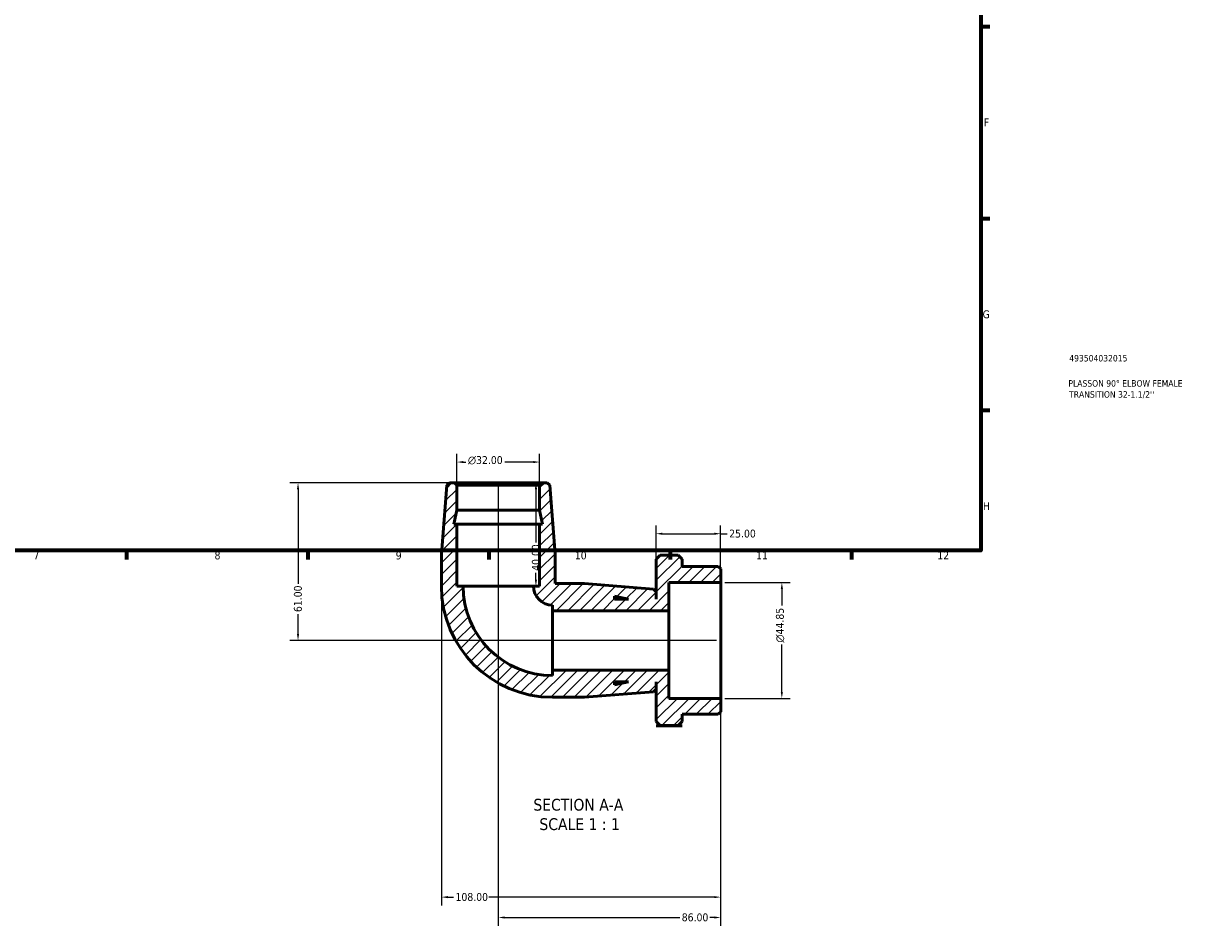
# Model space of a CAD drawing. Header units: millimetres. Extents: x 0 to 901, y -125 to 601.
# Tile 3 of 4: x 451 to 901, y -125 to 224. Entities that reach past the tile are written whole.
import ezdxf

# ---------------------------------------------------------------- set-up
doc = ezdxf.new("R2010")
doc.units = ezdxf.units.MM
for name, color, linetype, lineweight in [('Border (ANSI)', 7, 'Continuous', 70), ('Dimension (ANSI)', 7, 'Continuous', 25), ('Hatch (ANSI)', 7, 'Continuous', 18), ('Symbol (ANSI)', 7, 'Continuous', 25), ('Title (ISO)', 7, 'Continuous', 50), ('Visible (ANSI)', 7, 'Continuous', 50)]:
    doc.layers.add(name, color=color, linetype=linetype, lineweight=lineweight)
doc.styles.add('Label Text (ANSI)', font='tahoma.ttf')
doc.styles.add('Note Text (ANSI)', font='tahoma.ttf')
doc.styles.add('Note Text (ISO)', font='tahoma.ttf')
doc.dimstyles.new('Default - mm (ANSI)', dxfattribs={"dimtxt": 3.048, "dimasz": 2.5, "dimexe": 3.175, "dimexo": 1.6002, "dimgap": 0.8, "dimtad": 0, "dimtoh": 1, "dimrnd": 1e-08, "dimzin": 4, "dimdsep": 46, "dimtxsty": 'Note Text (ANSI)', "dimcen": 0.09, "dimdle": 10, "dimclrd": 256, "dimclre": 256, "dimclrt": 256, "dimadec": 1, "dimazin": 1, "dimtfac": 1, "dimtofl": 0, "dimtmove": 0, "dimatfit": 3, "dimfxl": 1, "dimtolj": 1, "dimtzin": 4, "dimlwd": -1, "dimlwe": -1, "dimarcsym": 0})

# ---------------------------------------------------------------- blocks, each defined once
blk = doc.blocks.new('Borders Default Border')
at = {"layer": 'Border (ANSI)'}
for p, q in [((821, 222.75), (824.45, 222.75)), ((821, 148.5), (824.45, 148.5)), ((821, 74.25), (824.45, 74.25)), ((490.58, 20), (490.58, 16.55)), ((560.67, 20), (560.67, 16.55)), ((630.75, 20), (630.75, 16.55)), ((700.83, 20), (700.83, 16.55)), ((770.92, 20), (770.92, 16.55))]:
    blk.add_line(p, q, dxfattribs=at)
at = {"layer": 'Border (ANSI)', "flags": 128}
blk.add_lwpolyline([(20, 20), (20, 574), (821, 574), (821, 20), (20, 20)], dxfattribs=at)
at = {"layer": 'Border (ANSI)', "color": 230, "true_color": 0xff0080, "attachment_point": 7, "style": 'Note Text (ANSI)'}
for s, insert, char_height in [('F', (822.14, 184.1), 3.05), ('G', (821.66, 109.79), 3.05), ('H', (821.81, 35.6), 3.05), ('7', (454.6, 16.55), 3.05), ('8', (524.63, 16.48), 3.05), ('9', (594.7, 16.49), 3.05), ('10', (663.96, 16.49), 3.048), ('11', (734.04, 16.55), 3.048), ('12', (804.13, 16.55), 3.048)]:
    blk.add_mtext(s, dxfattribs=dict(at, insert=insert, char_height=char_height))
blk = doc.blocks.new('Title Blocks ISO')
at = {"layer": 'Title (ISO)', "color": 232, "true_color": 0xca0064, "style": 'Note Text (ISO)'}
for tag, p in [('PART_NUMBER_001', (34.16, 73.13)), ('DESCRIPTION_001', (33.84, 63.4)), ('DESCRIPTION_002', (34.09, 59.12))]:
    blk.add_attdef(tag, p, '', height=2.5, dxfattribs=at)
blk = doc.blocks.new('*D7')
at = {"layer": 'Defpoints', "color": 0, "transparency": 16777216}
for p in [(617.4, 46.19), (556.92, -14.81), (720.36, -14.81)]:
    blk.add_point(p, dxfattribs=at)
at = {"layer": 'Dimension (ANSI)', "transparency": 16777216}
for p, q in [((615.8, 46.19), (553.74, 46.19)), ((556.92, 43.69), (556.92, 7.03)), ((556.92, -12.31), (556.92, -4.65)), ((718.76, -14.81), (553.74, -14.81))]:
    blk.add_line(p, q, dxfattribs=at)
for points in [[(556.5, 43.69), (557.33, 43.69), (556.92, 46.19)], [(556.5, -12.31), (557.33, -12.31), (556.92, -14.81)]]:
    blk.add_solid(points, dxfattribs=at)
at = {"layer": 'Dimension (ANSI)', "color": 230, "true_color": 0xff0080, "transparency": 16777216, "insert": (555.33, -3.85), "char_height": 3.048, "attachment_point": 1, "rotation": 90, "style": 'Note Text (ANSI)'}
blk.add_mtext('\\A1;61.00', dxfattribs=at)
blk = doc.blocks.new('*D8')
at = {"layer": 'Defpoints', "color": 0, "transparency": 16777216}
for p in [(634.36, 46.19), (720.36, -37.23), (720.36, -122.02)]:
    blk.add_point(p, dxfattribs=at)
at = {"layer": 'Dimension (ANSI)', "transparency": 16777216}
for p, q in [((634.36, 44.59), (634.36, -125.2)), ((720.36, -38.83), (720.36, -125.2)), ((636.86, -122.02), (704.51, -122.02)), ((717.86, -122.02), (716.21, -122.02))]:
    blk.add_line(p, q, dxfattribs=at)
for points in [[(636.86, -121.6), (636.86, -122.44), (634.36, -122.02)], [(717.86, -121.6), (717.86, -122.44), (720.36, -122.02)]]:
    blk.add_solid(points, dxfattribs=at)
at = {"layer": 'Dimension (ANSI)', "color": 230, "true_color": 0xff0080, "transparency": 16777216, "insert": (705.31, -120.43), "char_height": 3.048, "attachment_point": 1, "style": 'Note Text (ANSI)'}
blk.add_mtext('\\A1;86.00', dxfattribs=at)
blk = doc.blocks.new('*D9')
at = {"layer": 'Defpoints', "color": 0, "transparency": 16777216}
for p in [(720.36, 7.61), (744.02, 7.61), (720.36, -37.23)]:
    blk.add_point(p, dxfattribs=at)
at = {"layer": 'Dimension (ANSI)', "transparency": 16777216}
for p, q in [((721.96, 7.61), (747.2, 7.61)), ((744.02, 5.11), (744.02, -1.36)), ((744.02, -34.73), (744.02, -16.45)), ((721.96, -37.23), (747.2, -37.23))]:
    blk.add_line(p, q, dxfattribs=at)
for points in [[(743.61, 5.11), (744.44, 5.11), (744.02, 7.61)], [(743.61, -34.73), (744.44, -34.73), (744.02, -37.23)]]:
    blk.add_solid(points, dxfattribs=at)
at = {"layer": 'Dimension (ANSI)', "color": 230, "true_color": 0xff0080, "transparency": 16777216, "insert": (741.73, -15.65), "char_height": 3.048, "attachment_point": 1, "rotation": 90, "style": 'Note Text (ANSI)'}
blk.add_mtext('\\A1;\\fAIGDT|b0|i0;\\H3.0480;\\ln\\fTahoma|b0|i0;\\H3.0480;44.85', dxfattribs=at)
blk = doc.blocks.new('*D10')
at = {"layer": 'Defpoints', "color": 0, "transparency": 16777216}
for p in [(618.36, 54.2), (618.36, 45.23), (650.36, 45.23)]:
    blk.add_point(p, dxfattribs=at)
at = {"layer": 'Dimension (ANSI)', "transparency": 16777216}
for p, q in [((618.36, 46.83), (618.36, 57.38)), ((620.86, 54.2), (621.81, 54.2)), ((647.86, 54.2), (636.95, 54.2)), ((650.36, 46.83), (650.36, 57.38))]:
    blk.add_line(p, q, dxfattribs=at)
for points in [[(620.86, 54.62), (620.86, 53.79), (618.36, 54.2)], [(647.86, 54.62), (647.86, 53.79), (650.36, 54.2)]]:
    blk.add_solid(points, dxfattribs=at)
at = {"layer": 'Dimension (ANSI)', "color": 230, "true_color": 0xff0080, "transparency": 16777216, "insert": (622.61, 56.5), "char_height": 3.048, "attachment_point": 1, "style": 'Note Text (ANSI)'}
blk.add_mtext('\\A1;\\fAIGDT|b0|i0;\\H3.0480;\\ln\\fTahoma|b0|i0;\\H3.0480;32.00', dxfattribs=at)
blk = doc.blocks.new('*D11')
at = {"layer": 'Defpoints', "color": 0, "transparency": 16777216}
for p in [(634.36, 46.19), (634.36, 6.19), (648.92, 6.19)]:
    blk.add_point(p, dxfattribs=at)
at = {"layer": 'Dimension (ANSI)', "transparency": 16777216}
for p, q in [((648.92, 43.69), (648.92, 23.08)), ((648.92, 8.69), (648.92, 11.31))]:
    blk.add_line(p, q, dxfattribs=at)
for points in [[(648.51, 43.69), (649.34, 43.69), (648.92, 46.19)], [(648.51, 8.69), (649.34, 8.69), (648.92, 6.19)]]:
    blk.add_solid(points, dxfattribs=at)
at = {"layer": 'Dimension (ANSI)', "color": 230, "true_color": 0xff0080, "transparency": 16777216, "insert": (647.34, 12.11), "char_height": 3.048, "attachment_point": 1, "rotation": 90, "style": 'Note Text (ANSI)'}
blk.add_mtext('\\A1;40.00', dxfattribs=at)
blk = doc.blocks.new('*D12')
at = {"layer": 'Defpoints', "color": 0, "transparency": 16777216}
for p in [(720.36, 26.47), (720.36, 7.61), (695.36, 4.03)]:
    blk.add_point(p, dxfattribs=at)
at = {"layer": 'Dimension (ANSI)', "transparency": 16777216}
for p, q in [((695.36, 5.63), (695.36, 29.65)), ((720.36, 9.21), (720.36, 29.65)), ((697.86, 26.47), (717.86, 26.47)), ((720.36, 26.47), (722.86, 26.47))]:
    blk.add_line(p, q, dxfattribs=at)
for points in [[(697.86, 26.89), (697.86, 26.05), (695.36, 26.47)], [(717.86, 26.89), (717.86, 26.05), (720.36, 26.47)]]:
    blk.add_solid(points, dxfattribs=at)
at = {"layer": 'Dimension (ANSI)', "color": 230, "true_color": 0xff0080, "transparency": 16777216, "insert": (723.66, 28.06), "char_height": 3.048, "attachment_point": 1, "style": 'Note Text (ANSI)'}
blk.add_mtext('\\A1;25.00', dxfattribs=at)
blk = doc.blocks.new('*D13')
at = {"layer": 'Defpoints', "color": 0, "transparency": 16777216}
for p in [(612.36, 6.19), (720.36, -37.23), (612.36, -114.14)]:
    blk.add_point(p, dxfattribs=at)
at = {"layer": 'Dimension (ANSI)', "transparency": 16777216}
for p, q in [((612.36, 4.59), (612.36, -117.32)), ((720.36, -38.83), (720.36, -117.32)), ((614.86, -114.14), (617.02, -114.14)), ((717.86, -114.14), (630.7, -114.14))]:
    blk.add_line(p, q, dxfattribs=at)
for points in [[(614.86, -113.73), (614.86, -114.56), (612.36, -114.14)], [(717.86, -113.73), (717.86, -114.56), (720.36, -114.14)]]:
    blk.add_solid(points, dxfattribs=at)
at = {"layer": 'Dimension (ANSI)', "color": 230, "true_color": 0xff0080, "transparency": 16777216, "insert": (617.82, -112.55), "char_height": 3.048, "attachment_point": 1, "style": 'Note Text (ANSI)'}
blk.add_mtext('\\A1;108.00', dxfattribs=at)

msp = doc.modelspace()

# ---------------------------------------------------------------- hatches: boundary and pattern name
at = {"layer": 'Hatch (ANSI)'}
h = msp.add_hatch(dxfattribs=at)
h.set_pattern_fill('ANSI31', color=256, scale=25.4, style=0)
h.set_pattern_definition([(45, (0, 0), (-2.245064, 2.245064), [])])
edge = h.paths.add_edge_path()
edge.add_line((650.363, 30.191), (650.363, 6.191))
edge.add_line((650.363, 6.191), (647.963, 6.191))
edge.add_ellipse((655.363, 6.191), major_axis=(-7.4, 0), ratio=1, start_angle=0, end_angle=90)
edge.add_line((655.363, -1.209), (655.363, -3.309))
edge.add_line((655.363, -3.309), (700.363, -3.309))
edge.add_line((700.363, -3.309), (700.363, 7.613))
edge.add_line((700.363, 7.613), (720.363, 7.613))
edge.add_line((720.363, 7.613), (720.363, 12.831))
edge.add_line((720.363, 12.831), (719.403, 13.791))
edge.add_line((719.403, 13.791), (705.463, 13.791))
edge.add_line((705.463, 13.791), (705.463, 16.615))
edge.add_line((705.463, 16.615), (703.951, 18.127))
edge.add_line((703.951, 18.127), (696.975, 18.127))
edge.add_line((696.975, 18.127), (695.463, 16.615))
edge.add_line((695.463, 16.615), (695.463, 1.191))
edge.add_line((695.463, 1.191), (695.363, 1.191))
edge.add_line((695.363, 1.191), (695.363, 4.031))
edge.add_line((695.363, 4.031), (694.406, 5.067))
edge.add_line((694.406, 5.067), (667.696, 7.191))
edge.add_line((667.696, 7.191), (656.363, 7.191))
edge.add_line((656.363, 7.191), (656.363, 18.524))
edge.add_line((656.363, 18.524), (654.239, 45.234))
edge.add_line((654.239, 45.234), (653.203, 46.191))
edge.add_line((653.203, 46.191), (651.323, 46.191))
edge.add_line((651.323, 46.191), (650.363, 45.231))
edge.add_line((650.363, 45.231), (650.363, 35.524))
edge.add_line((650.363, 35.524), (651.496, 30.191))
edge.add_line((651.496, 30.191), (650.363, 30.191))
h.paths.add_polyline_path([(679.363, 2.325), (684.696, 1.191), (679.363, 1.191)], flags=0)
edge = h.paths.add_edge_path()
edge.add_ellipse((655.363, 6.191), major_axis=(-43, 0), ratio=1, start_angle=0, end_angle=90)
edge.add_line((655.363, -36.809), (667.696, -36.809))
edge.add_line((667.696, -36.809), (694.406, -34.685))
edge.add_line((694.406, -34.685), (695.363, -33.649))
edge.add_line((695.363, -33.649), (695.363, -30.809))
edge.add_line((695.363, -30.809), (695.463, -30.809))
edge.add_line((695.463, -30.809), (695.463, -46.233))
edge.add_line((695.463, -46.233), (696.975, -47.745))
edge.add_line((696.975, -47.745), (703.951, -47.745))
edge.add_line((703.951, -47.745), (705.463, -46.233))
edge.add_line((705.463, -46.233), (705.463, -43.409))
edge.add_line((705.463, -43.409), (719.403, -43.409))
edge.add_line((719.403, -43.409), (720.363, -42.449))
edge.add_line((720.363, -42.449), (720.363, -37.232))
edge.add_line((720.363, -37.232), (700.363, -37.232))
edge.add_line((700.363, -37.232), (700.363, -26.309))
edge.add_line((700.363, -26.309), (655.363, -26.309))
edge.add_line((655.363, -26.309), (655.363, -28.409))
edge.add_ellipse((655.363, 6.191), major_axis=(0, -34.6), ratio=1, start_angle=270, end_angle=360, ccw=False)
edge.add_line((620.763, 6.191), (618.363, 6.191))
edge.add_line((618.363, 6.191), (618.363, 30.191))
edge.add_line((618.363, 30.191), (617.229, 30.191))
edge.add_line((617.229, 30.191), (618.363, 35.524))
edge.add_line((618.363, 35.524), (618.363, 45.231))
edge.add_line((618.363, 45.231), (617.403, 46.191))
edge.add_line((617.403, 46.191), (615.523, 46.191))
edge.add_line((615.523, 46.191), (614.487, 45.234))
edge.add_line((614.487, 45.234), (612.363, 18.524))
edge.add_line((612.363, 18.524), (612.363, 6.191))
h.paths.add_polyline_path([(684.696, -30.809), (679.363, -31.943), (679.363, -30.809)], flags=0)

# ---------------------------------------------------------------- linework, layer by layer
at = {"layer": 'Visible (ANSI)'}
for p, q in [((614.487, 45.234), (612.363, 18.524)), ((615.523, 46.191), (614.487, 45.234)), ((617.403, 46.191), (615.523, 46.191)), ((618.363, 45.231), (617.403, 46.191)), ((651.323, 46.191), (617.403, 46.191)), ((618.363, 35.524), (618.363, 45.231)), ((618.363, 45.231), (650.363, 45.231)), ((651.323, 46.191), (650.363, 45.231)), ((650.363, 45.231), (650.363, 35.524)), ((653.203, 46.191), (651.323, 46.191)), ((654.239, 45.234), (653.203, 46.191)), ((656.363, 18.524), (654.239, 45.234)), ((617.229, 30.191), (618.363, 35.524)), ((618.363, 35.524), (650.363, 35.524)), ((650.363, 35.524), (651.496, 30.191)), ((618.363, 30.191), (617.229, 30.191)), ((618.363, 6.191), (618.363, 30.191)), ((618.363, 30.191), (650.363, 30.191)), ((650.363, 30.191), (650.363, 6.191)), ((651.496, 30.191), (650.363, 30.191)), ((612.363, 18.524), (612.363, 6.191)), ((656.363, 7.191), (656.363, 18.524)), ((696.975, 18.127), (695.463, 16.615)), ((703.951, 18.127), (696.975, 18.127)), ((705.463, 16.615), (703.951, 18.127)), ((695.463, 16.615), (695.463, 1.191)), ((705.463, 13.791), (705.463, 16.615)), ((719.403, 13.791), (705.463, 13.791)), ((720.363, 12.831), (719.403, 13.791)), ((720.363, 7.613), (720.363, 12.831)), ((620.763, 6.191), (618.363, 6.191)), ((620.763, 6.191), (647.963, 6.191)), ((650.363, 6.191), (647.963, 6.191)), ((667.696, 7.191), (656.363, 7.191)), ((694.406, 5.067), (667.696, 7.191)), ((695.363, 4.031), (694.406, 5.067)), ((700.363, -3.309), (700.363, 7.613)), ((700.363, 7.613), (720.363, 7.613)), ((720.363, 7.613), (720.363, -37.232)), ((679.363, 2.325), (684.696, 1.191)), ((679.363, 1.191), (679.363, 2.325)), ((684.696, 1.191), (679.363, 1.191)), ((695.363, 1.191), (695.363, 4.031)), ((695.463, 1.191), (695.363, 1.191)), ((655.363, -1.209), (655.363, -3.309)), ((655.363, -3.309), (700.363, -3.309)), ((655.363, -3.309), (655.363, -26.309)), ((700.363, -3.309), (700.363, -26.309)), ((700.363, -26.309), (655.363, -26.309)), ((655.363, -26.309), (655.363, -28.409)), ((700.363, -37.232), (700.363, -26.309)), ((684.696, -30.809), (679.363, -31.943)), ((679.363, -31.943), (679.363, -30.809)), ((679.363, -30.809), (684.696, -30.809)), ((695.363, -33.649), (695.363, -30.809)), ((695.363, -30.809), (695.463, -30.809)), ((695.463, -30.809), (695.463, -46.233)), ((667.696, -36.809), (694.406, -34.685)), ((694.406, -34.685), (695.363, -33.649)), ((655.363, -36.809), (667.696, -36.809)), ((720.363, -37.232), (700.363, -37.232)), ((720.363, -42.449), (720.363, -37.232)), ((705.463, -46.233), (705.463, -43.409)), ((705.463, -43.409), (719.403, -43.409)), ((719.403, -43.409), (720.363, -42.449)), ((695.463, -46.233), (696.975, -47.745)), ((697.063, -47.833), (695.463, -47.833)), ((695.463, -47.833), (695.463, -47.833)), ((695.463, -47.833), (705.463, -47.833)), ((696.975, -47.745), (703.951, -47.745)), ((705.463, -47.833), (703.863, -47.833)), ((703.951, -47.745), (705.463, -46.233)), ((705.463, -47.833), (705.463, -47.833))]:
    msp.add_line(p, q, dxfattribs=at)
for radius in [43, 34.6, 7.4]:
    msp.add_arc((655.363, 6.191), radius, 180, 270, dxfattribs=at)
for points, weights in [([(696.975, -47.745), (697.019, -47.789), (697.063, -47.833)], [1.00013819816, 1.00007269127, 1]), ([(703.863, -47.833), (703.907, -47.789), (703.951, -47.745)], [1, 1.00007269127, 1.00013819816])]:
    msp.add_rational_spline(points, weights, degree=2, dxfattribs=at)

# ---------------------------------------------------------------- block references
msp.add_blockref('Borders Default Border', (0, 0))
msp.add_blockref('Title Blocks ISO', (821, 20)).add_auto_attribs({'PART_NUMBER_001': '493504032015', 'DESCRIPTION_001': 'PLASSON 90° ELBOW FEMALE', 'DESCRIPTION_002': "TRANSITION 32-1.1/2''"})

# ---------------------------------------------------------------- texts
at = {"layer": 'Symbol (ANSI)', "char_height": 4.572, "attachment_point": 7, "style": 'Label Text (ANSI)'}
for s, insert in [('SECTION A-A', (647.938, -80.758)), ('SCALE 1 : 1', (650.258, -88.27))]:
    msp.add_mtext(s, dxfattribs=dict(at, insert=insert))

# ---------------------------------------------------------------- dimensions: what is measured, and where the dimension line sits
at = {"layer": 'Dimension (ANSI)'}
for base, p1, p2, angle, picture, middle in [((618.363, 54.204), (650.363, 45.231), (618.363, 45.231), 180, '*D10', (629.38, 54.204)), ((744.024577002, 7.613485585), (720.362851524, -37.231514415), (720.362851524, 7.613485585), 90, '*D9', (744.024577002, -8.903514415))]:
    dim = msp.add_linear_dim(base=base, p1=p1, p2=p2, angle=angle, text='\\fAIGDT|b0|i0;\\H3.0480;\\ln\\fTahoma|b0|i0;\\H3.0480;<>', dimstyle='Default - mm (ANSI)', override={"dimtoh": 0, "dimdec": 2, "dimtp": 0, "dimtm": 0, "dimtdec": 2, "dimatfit": 1}, dxfattribs=at)
    dim.commit()
    dim.dimension.update_dxf_attribs({"geometry": picture, "text_midpoint": middle, "dimtype": 160})
for base, p1, p2, angle, override, picture, middle in [((556.916, -14.809), (617.403, 46.191), (720.363, -14.809), 90, {"dimtoh": 0, "dimdec": 2, "dimtp": 0, "dimtm": 0, "dimtdec": 2, "dimatfit": 1}, '*D7', (556.916, 1.191)), ((720.363, -122.02), (634.363, 46.191), (720.363, -37.232), 180, {"dimtoh": 0, "dimdec": 2, "dimtp": 0, "dimtm": 0, "dimtdec": 2, "dimatfit": 1}, '*D8', (710.363, -122.02)), ((648.924, 6.191), (634.363, 46.191), (634.363, 6.191), 270, {"dimtoh": 0, "dimdec": 2, "dimse1": 1, "dimse2": 1, "dimtp": 0, "dimtm": 0, "dimtdec": 2, "dimatfit": 1}, '*D11', (648.924, 17.191)), ((612.363, -114.142), (720.363, -37.232), (612.363, 6.191), 180, {"dimtoh": 0, "dimdec": 2, "dimtp": 0, "dimtm": 0, "dimtdec": 2, "dimatfit": 1}, '*D13', (623.863, -114.142))]:
    dim = msp.add_linear_dim(base=base, p1=p1, p2=p2, angle=angle, dimstyle='Default - mm (ANSI)', override=override, dxfattribs=at)
    dim.commit()
    dim.dimension.update_dxf_attribs({"geometry": picture, "text_midpoint": middle, "dimtype": 160})
dim = msp.add_linear_dim(base=(720.363, 26.472), p1=(695.363, 4.031), p2=(720.363, 7.613), dimstyle='Default - mm (ANSI)', override={"dimtoh": 0, "dimdec": 2, "dimtp": 0, "dimtm": 0, "dimtdec": 2, "dimatfit": 2}, dxfattribs=at)
dim.commit()
dim.dimension.update_dxf_attribs({"geometry": '*D12', "text_midpoint": (728.678, 26.472), "dimtype": 160})

doc.saveas('drawing.dxf')
